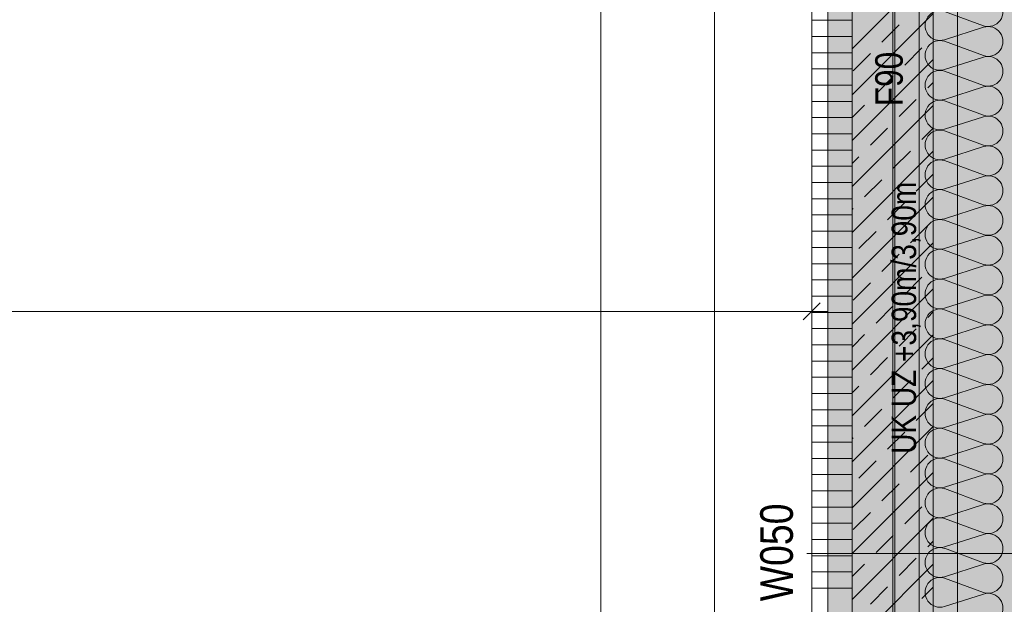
# Model space of a CAD drawing. Extents: x -720 to 300, y 62 to 1162.
# Tile 25 of 143: x -52 to 9, y 234 to 270. Entities that reach past the tile are written whole.
import ezdxf
from ezdxf.lldxf.tags import DXFTag

# ---------------------------------------------------------------- set-up
doc = ezdxf.new("R2010")
doc.units = 0
doc.layers.get('0').update_dxf_attribs({"lineweight": 13})
for name, color, linetype, lineweight, true_color in [('00_Beschriftung UZ', 3, 'Continuous', 35, 0x00ff00), ('30 -33 Aussenwände- 7 Fassade_ Elemente', 7, 'Continuous', 9, 0x00aacc), ('30 -34 Innenwände- 1 tragend', 7, 'Continuous', 13, 0xdd0806), ('30 -34 Innenwände- 2 nichttragend', 7, 'Continuous', 18, 0xff7fe6), ('30 -35 Decken- 1 Konstruktion-Träger- Stahlbeton', 7, 'Continuous', 13, 0x33aa00), ('70 -76 Bemaßung- 2 Allgemein', 9, 'Continuous', 5, 0x808080), ('iwb_Layout BA_Markierung', 7, 'Continuous', 9, 0xbadcdc), ('iwb_Schraffur_F90_feuerbestaendig', 1, 'Continuous', 13, 0xff0000), ('iwb_Schraffur_Unterzug', 7, 'Continuous', 5, 0xffffcc)]:
    doc.layers.add(name, color=color, linetype=linetype, lineweight=lineweight, true_color=true_color)
doc.layers.add('70 -71 Achsen- 1 Gebäudeachsen', color=7, linetype='STRICHPUNKT2-A06G94018I', lineweight=18)
doc.layers.add('70 -75 Raumstempel- 3 Wandstempel', color=7, linetype='Continuous', lineweight=50)
doc.styles.get("Standard").update_dxf_attribs({"font": 'ARIALN.TTF'})
tags = doc.linetypes.add('fein_strichliert-A06G94028I', pattern=[4, 1, -2, 1]).pattern_tags.tags
tags[8:9] = [DXFTag(74, 4), DXFTag(75, 0), DXFTag(340, '0'), DXFTag(46, 0.0), DXFTag(50, 0.0), DXFTag(44, 0.0), DXFTag(45, 0.0)]
tags[6:7] = [DXFTag(74, 4), DXFTag(75, 0), DXFTag(340, '0'), DXFTag(46, 0.0), DXFTag(50, 0.0), DXFTag(44, 0.0), DXFTag(45, 0.0)]
tags[4:5] = [DXFTag(74, 4), DXFTag(75, 0), DXFTag(340, '0'), DXFTag(46, 0.0), DXFTag(50, 0.0), DXFTag(44, 0.0), DXFTag(45, 0.0)]
tags = doc.linetypes.add('STRICHPUNKT2-A06G94018I', pattern=[12.7, 6.35, -3.175, 0, -3.175]).pattern_tags.tags
tags[10:11] = [DXFTag(74, 4), DXFTag(75, 0), DXFTag(340, '0'), DXFTag(46, 0.0), DXFTag(50, 0.0), DXFTag(44, 0.0), DXFTag(45, 0.0)]
tags[8:9] = [DXFTag(74, 4), DXFTag(75, 0), DXFTag(340, '0'), DXFTag(46, 0.0), DXFTag(50, 0.0), DXFTag(44, 0.0), DXFTag(45, 0.0)]
tags[6:7] = [DXFTag(74, 4), DXFTag(75, 0), DXFTag(340, '0'), DXFTag(46, 0.0), DXFTag(50, 0.0), DXFTag(44, 0.0), DXFTag(45, 0.0)]
tags[4:5] = [DXFTag(74, 4), DXFTag(75, 0), DXFTag(340, '0'), DXFTag(46, 0.0), DXFTag(50, 0.0), DXFTag(44, 0.0), DXFTag(45, 0.0)]

# ---------------------------------------------------------------- blocks, each defined once
blk = doc.blocks.new('Polygon-A06G93ZV8I')
at = {"color": 0, "linetype": 'ByBlock', "lineweight": -2, "ltscale": 0.13}
blk.add_solid([(4.854, 86.708), (4.686, 1083.814), (76.501, 86.518), (76.501, 1083.814)], dxfattribs=at)
blk = doc.blocks.new('Referenz-A06G94038I')
at = {"layer": '00_Beschriftung UZ', "color": 0, "lineweight": -2}
for points in [[(3.457, 242.576), (6.128, 243.908), (3.459, 245.246)], [(8.798, 242.576), (6.128, 243.908), (8.797, 245.246)]]:
    blk.add_solid(points, dxfattribs=at)
at = {"layer": '30 -33 Aussenwände- 7 Fassade_ Elemente', "color": 0, "linetype": 'Continuous', "lineweight": -2, "ltscale": 0.13}
for p, q in [((1.783, 320.412), (1.783, 224.412)), ((3.283, 224.412), (3.283, 320.412)), ((4.843, 270.401), (7.243, 269.514)), ((7.243, 269.424), (4.843, 268.653)), ((4.843, 268.563), (7.243, 267.675)), ((7.243, 267.585), (4.843, 266.814)), ((4.843, 266.724), (7.243, 265.837)), ((7.243, 265.747), (4.843, 264.975)), ((4.843, 264.885), (7.243, 263.998)), ((7.243, 263.908), (4.843, 263.137)), ((4.843, 263.047), (7.243, 262.16)), ((7.243, 262.07), (4.843, 261.298)), ((4.843, 261.208), (7.243, 260.321)), ((7.243, 260.231), (4.843, 259.46)), ((4.843, 259.37), (7.243, 258.483)), ((7.243, 258.393), (4.843, 257.621)), ((4.843, 257.531), (7.243, 256.644)), ((7.243, 256.554), (4.843, 255.783)), ((4.843, 255.693), (7.243, 254.806)), ((7.243, 254.716), (4.843, 253.944)), ((4.843, 253.854), (7.243, 252.967)), ((7.243, 252.877), (4.843, 252.106)), ((4.843, 252.016), (7.243, 251.129)), ((7.243, 251.039), (4.843, 250.267)), ((4.843, 250.177), (7.243, 249.29)), ((7.243, 249.2), (4.843, 248.429)), ((4.843, 248.339), (7.243, 247.451)), ((7.243, 247.361), (4.843, 246.59)), ((4.843, 246.5), (7.243, 245.613)), ((7.243, 245.523), (4.843, 244.752)), ((4.843, 244.662), (7.243, 243.774)), ((7.243, 243.684), (4.843, 242.913)), ((4.843, 242.823), (7.243, 241.936)), ((7.243, 241.846), (4.843, 241.075)), ((4.843, 240.985), (7.243, 240.097)), ((7.243, 240.007), (4.843, 239.236)), ((4.843, 239.146), (7.243, 238.259)), ((7.243, 238.169), (4.843, 237.398)), ((4.843, 237.308), (7.243, 236.42)), ((7.243, 236.33), (4.843, 235.559)), ((4.843, 235.469), (7.243, 234.582)), ((7.243, 234.492), (4.843, 233.72))]:
    blk.add_line(p, q, dxfattribs=at)
for centre, major_axis, end_param in [((7.524, 270.388), (-0.282, -0.874), 3.764652), ((4.561, 269.527), (0.282, 0.874), 3.765224), ((7.524, 268.55), (-0.282, -0.874), 3.764652), ((4.561, 267.688), (0.282, 0.874), 3.765224), ((7.524, 266.711), (-0.282, -0.874), 3.764652), ((4.561, 265.85), (0.282, 0.874), 3.765224), ((7.524, 264.873), (-0.282, -0.874), 3.764652), ((4.561, 264.011), (0.282, 0.874), 3.765224), ((7.524, 263.034), (-0.282, -0.874), 3.764652), ((4.561, 262.173), (0.282, 0.874), 3.765224), ((7.524, 261.195), (-0.282, -0.874), 3.764652), ((4.561, 260.334), (0.282, 0.874), 3.765224), ((7.524, 259.357), (-0.282, -0.874), 3.764652), ((4.561, 258.496), (0.282, 0.874), 3.765224), ((7.524, 257.518), (-0.282, -0.874), 3.764652), ((4.561, 256.657), (0.282, 0.874), 3.765224), ((7.524, 255.68), (-0.282, -0.874), 3.764652), ((4.561, 254.819), (0.282, 0.874), 3.765224), ((7.524, 253.841), (-0.282, -0.874), 3.764652), ((4.561, 252.98), (0.282, 0.874), 3.765224), ((7.524, 252.003), (-0.282, -0.874), 3.764652), ((4.561, 251.141), (0.282, 0.874), 3.765224), ((7.524, 250.164), (-0.282, -0.874), 3.764652), ((4.561, 249.303), (0.282, 0.874), 3.765224), ((7.524, 248.326), (-0.282, -0.874), 3.764652), ((4.561, 247.464), (0.282, 0.874), 3.765224), ((7.524, 246.487), (-0.282, -0.874), 3.764652), ((4.561, 245.626), (0.282, 0.874), 3.765224), ((7.524, 244.649), (-0.282, -0.874), 3.764652), ((4.561, 243.787), (0.282, 0.874), 3.765224), ((7.524, 242.81), (-0.282, -0.874), 3.764652), ((4.561, 241.949), (0.282, 0.874), 3.765224), ((7.524, 240.972), (-0.282, -0.874), 3.764652), ((4.561, 240.11), (0.282, 0.874), 3.765224), ((7.524, 239.133), (-0.282, -0.874), 3.764652), ((4.561, 238.272), (0.282, 0.874), 3.765224), ((7.524, 237.295), (-0.282, -0.874), 3.764652), ((4.561, 236.433), (0.282, 0.874), 3.765224), ((7.524, 235.456), (-0.282, -0.874), 3.764652), ((4.561, 234.595), (0.282, 0.874), 3.765224), ((7.524, 233.618), (-0.282, -0.874), 3.764652)]:
    blk.add_ellipse(centre, major_axis=major_axis, ratio=1, start_param=0, end_param=end_param, dxfattribs=at)
at = {"layer": '30 -34 Innenwände- 1 tragend', "color": 0, "linetype": 'Continuous', "lineweight": -2, "ltscale": 0.13}
for p, q in [((-3.357, 380.912), (-3.357, 227.912)), ((4.143, 380.912), (4.143, 227.912))]:
    blk.add_line(p, q, dxfattribs=at)
at = {"layer": '30 -34 Innenwände- 1 tragend', "color": 0, "lineweight": -2}
for p, q in [((-0.857, 380.912), (-0.857, 227.912)), ((4.143, 380.912), (4.143, 227.912)), ((-0.857, 268.098), (4.143, 273.098)), ((-0.857, 265.269), (4.143, 270.269)), ((0.971, 268.512), (2.032, 269.573)), ((2.385, 267.098), (3.446, 268.159)), ((-0.857, 262.441), (4.143, 267.441)), ((-0.796, 266.744), (0.264, 267.805)), ((0.618, 265.33), (1.678, 266.391)), ((3.8, 265.684), (4.143, 266.027)), ((2.032, 263.916), (3.093, 264.977)), ((-0.857, 263.855), (-0.089, 264.623)), ((-0.857, 259.612), (4.143, 264.612)), ((0.264, 262.148), (1.325, 263.209)), ((3.446, 262.502), (4.143, 263.198)), ((1.678, 260.734), (2.739, 261.795)), ((-0.857, 256.784), (4.143, 261.784)), ((-0.857, 261.027), (-0.443, 261.441)), ((-0.089, 258.966), (0.971, 260.027)), ((3.093, 259.32), (4.143, 260.37)), ((-0.857, 253.956), (4.143, 258.956)), ((-0.857, 258.198), (-0.796, 258.259)), ((1.325, 257.552), (2.385, 258.613)), ((2.739, 256.138), (3.8, 257.198)), ((-0.443, 255.784), (0.618, 256.845)), ((-0.857, 251.127), (4.143, 256.127)), ((0.971, 254.37), (2.032, 255.431)), ((2.385, 252.956), (3.446, 254.016)), ((-0.857, 248.299), (4.143, 253.299)), ((-0.796, 252.602), (0.264, 253.663)), ((0.618, 251.188), (1.678, 252.249)), ((3.8, 251.542), (4.143, 251.884)), ((-0.857, 249.713), (-0.089, 250.481)), ((-0.857, 245.47), (4.143, 250.47)), ((2.032, 249.774), (3.093, 250.834)), ((0.264, 248.006), (1.325, 249.067)), ((3.446, 248.36), (4.143, 249.056)), ((-0.857, 242.642), (4.143, 247.642)), ((-0.857, 246.884), (-0.443, 247.299)), ((1.678, 246.592), (2.739, 247.652)), ((3.093, 245.178), (4.143, 246.228)), ((-0.089, 244.824), (0.971, 245.885)), ((-0.857, 239.813), (4.143, 244.813)), ((1.325, 243.41), (2.385, 244.47)), ((-0.857, 244.056), (-0.796, 244.117)), ((2.739, 241.996), (3.8, 243.056)), ((-0.443, 241.642), (0.618, 242.703)), ((-0.857, 236.985), (4.143, 241.985)), ((0.971, 240.228), (2.032, 241.288)), ((-0.796, 238.46), (0.264, 239.521)), ((2.385, 238.814), (3.446, 239.874)), ((-0.857, 234.157), (4.143, 239.157)), ((0.618, 237.046), (1.678, 238.107)), ((3.8, 237.399), (4.143, 237.742)), ((-0.857, 235.571), (-0.089, 236.339)), ((-0.857, 231.328), (4.143, 236.328)), ((2.032, 235.632), (3.093, 236.692)), ((0.264, 233.864), (1.325, 234.925)), ((3.446, 234.217), (4.143, 234.914))]:
    blk.add_line(p, q, dxfattribs=at)
at = {"layer": '30 -34 Innenwände- 2 nichttragend', "color": 0, "lineweight": -2}
for p, q in [((-3.357, 380.912), (-3.357, 227.912)), ((-0.857, 380.912), (-0.857, 227.912)), ((-3.357, 269.853), (-0.857, 269.853)), ((-3.357, 268.853), (-0.857, 268.853)), ((-3.357, 267.853), (-0.857, 267.853)), ((-3.357, 266.853), (-0.857, 266.853)), ((-3.357, 265.853), (-0.857, 265.853)), ((-3.357, 264.853), (-0.857, 264.853)), ((-3.357, 263.853), (-0.857, 263.853)), ((-3.357, 262.853), (-0.857, 262.853)), ((-3.357, 261.853), (-0.857, 261.853)), ((-3.357, 260.853), (-0.857, 260.853)), ((-3.357, 259.853), (-0.857, 259.853)), ((-3.357, 258.853), (-0.857, 258.853)), ((-3.357, 257.853), (-0.857, 257.853)), ((-3.357, 256.853), (-0.857, 256.853)), ((-3.357, 255.853), (-0.857, 255.853)), ((-3.357, 254.853), (-0.857, 254.853)), ((-3.357, 253.853), (-0.857, 253.853)), ((-3.357, 252.853), (-0.857, 252.853)), ((-3.357, 251.853), (-0.857, 251.853)), ((-3.357, 250.853), (-0.857, 250.853)), ((-3.357, 249.853), (-0.857, 249.853)), ((-3.357, 248.853), (-0.857, 248.853)), ((-3.357, 247.853), (-0.857, 247.853)), ((-3.357, 246.853), (-0.857, 246.853)), ((-3.357, 245.853), (-0.857, 245.853)), ((-3.357, 244.853), (-0.857, 244.853)), ((-3.357, 243.853), (-0.857, 243.853)), ((-3.357, 242.853), (-0.857, 242.853)), ((-3.357, 241.853), (-0.857, 241.853)), ((-3.357, 240.853), (-0.857, 240.853)), ((-3.357, 239.853), (-0.857, 239.853)), ((-3.357, 238.853), (-0.857, 238.853)), ((-3.357, 237.853), (-0.857, 237.853)), ((-3.357, 236.853), (-0.857, 236.853)), ((-3.357, 235.853), (-0.857, 235.853)), ((-3.357, 234.853), (-0.857, 234.853))]:
    blk.add_line(p, q, dxfattribs=at)
at = {"layer": '30 -35 Decken- 1 Konstruktion-Träger- Stahlbeton', "color": 0, "linetype": 'fein_strichliert-A06G94028I', "lineweight": -2, "ltscale": 0.13}
for p, q in [((-2.357, 227.912), (-2.357, 770.912)), ((5.643, 227.912), (5.643, 770.912))]:
    blk.add_line(p, q, dxfattribs=at)
at = {"layer": '70 -71 Achsen- 1 Gebäudeachsen', "color": 0, "linetype": 'STRICHPUNKT2-A06G94018I', "lineweight": -2, "ltscale": 0.13}
blk.add_line((1.643, 1084.852), (1.643, 85.412), dxfattribs=at)
at = {"layer": '70 -75 Raumstempel- 3 Wandstempel', "color": 0, "linetype": 'Continuous', "lineweight": -2, "ltscale": 0.13}
blk.add_line((-3.647, 236.986), (13.583, 236.986), dxfattribs=at)
at = {"layer": '70 -76 Bemaßung- 2 Allgemein', "color": 0, "linetype": 'Continuous', "lineweight": -2, "ltscale": 0.13}
for p, q in [((-9.356, 229.973), (-9.356, 558.852)), ((-16.356, 229.973), (-16.356, 475.152)), ((-3.356, 249.412), (-3.356, 252.912)), ((-2.825, 252.443), (-3.886, 251.382)), ((-4.416, 251.912), (-682.362, 251.912)), ((-2.356, 251.912), (-4.416, 251.912))]:
    blk.add_line(p, q, dxfattribs=at)
at = {"layer": '00_Beschriftung UZ', "color": 0, "linetype": 'ByBlock', "lineweight": -2, "ltscale": 0.13, "insert": (1.578, 243.126), "char_height": 1.51033, "attachment_point": 1, "rotation": 90}
blk.add_mtext('{\\fArial Narrow;UK UZ +3,90m/3,90m}', dxfattribs=at)
at = {"layer": '70 -75 Raumstempel- 3 Wandstempel', "color": 0, "linetype": 'Continuous', "lineweight": -2, "ltscale": 0.13, "attachment_point": 1, "rotation": 90}
for s, insert, char_height in [('{\\fArial Narrow;F90}', (0.564, 264.555), 1.7), ('{\\fArial Narrow;W050}', (-6.53, 234.044), 2.01377)]:
    blk.add_mtext(s, dxfattribs=dict(at, insert=insert, char_height=char_height))
blk = doc.blocks.new('Referenz-A06G94058I')
at = {"layer": 'iwb_Schraffur_F90_feuerbestaendig', "linetype": 'Continuous', "ltscale": 0.13}
blk.add_solid([(-0.856, 212.812), (-0.856, 317.112), (4.144, 212.812), (4.144, 317.112)], dxfattribs=at)
at = {"layer": 'iwb_Schraffur_Unterzug', "linetype": 'Continuous', "ltscale": 0.13}
blk.add_solid([(-2.356, 227.912), (-2.356, 830.912), (5.644, 227.912), (5.644, 830.912)], dxfattribs=at)

msp = doc.modelspace()

# ---------------------------------------------------------------- block references
at = {"color": 8, "lineweight": 13, "ltscale": 0.13, "true_color": 0x808080}
msp.add_blockref('Referenz-A06G94038I', (0, 0), dxfattribs=at)
at = {"color": 8, "lineweight": 25, "ltscale": 0.25, "true_color": 0x808080}
msp.add_blockref('Referenz-A06G94058I', (0, 0), dxfattribs=at)
at = {"layer": 'iwb_Layout BA_Markierung', "ltscale": 0.13}
msp.add_blockref('Polygon-A06G93ZV8I', (0, 0), dxfattribs=at)

doc.saveas('drawing.dxf')
